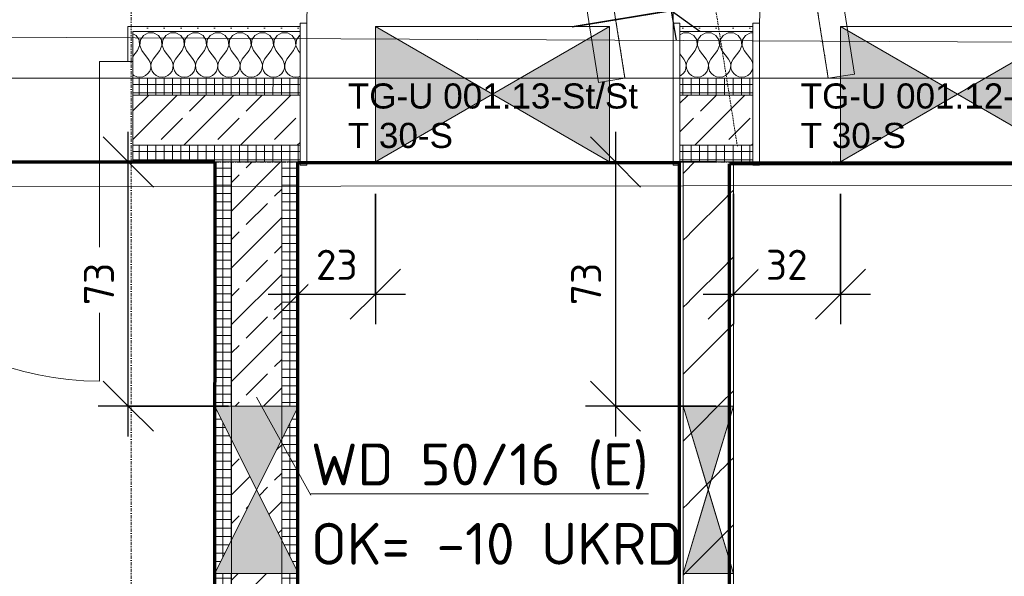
# Model space of a CAD drawing. Header units: millimetres. Extents: x 1523 to 73204, y -91281 to 10268.
# Tile 64 of 120: x 35343 to 38286, y -52344 to -50681. Entities that reach past the tile are written whole.
import ezdxf

# ---------------------------------------------------------------- set-up
doc = ezdxf.new("R2010")
doc.units = ezdxf.units.MM
for name, pattern in [('CAx_nichtHalbton', [20001.0584, 10000, -0.5292, 10000, -0.5292]), ('IMPORT-STRICHPUNKT _7_', [20, 10, -5, 0, -5]), ('IMPORT-VERDECKT _8_', [7.5, 5, -2.5]), ('Rasterlinie', [22.225, 12.7, -3.175, 3.175, -3.175]), ('Verdeckt 2x', [3.572, 2.3813, -1.1907])]:
    doc.linetypes.add(name, pattern=pattern)
for name, color, linetype, lineweight, true_color in [('30 A--Träger _ Dachkonstruktion', 7, 'IMPORT-VERDECKT _8_', 13, 0x656565), ('90 A--Achsraster _1_50_', 7, 'IMPORT-STRICHPUNKT _7_', 13, 0x656565), ('AD', 1, 'Continuous', 13, 0xff0000), ('Neubau_10 A--Wand innen _ Ausbau', 7, 'Continuous', 13, 0x656565), ('Neubau_10 A--Wand innen _tragend_', 7, 'Continuous', 13, 0x656565), ('Neubau_10 VSI--Wärmeschutz _veritkal_', 7, 'Continuous', 13, 0x656565), ('Neubau_20 A--Gründungsbelag', 7, 'Continuous', 13, 0x656565), ('Neubau_30 A--Träger _ Dachkonstruktion', 7, 'IMPORT-VERDECKT _8_', 13, 0x656565), ('Sockelbeschichtung Sprühnebel', 7, 'Continuous', 13, 0x656565), ('Xref_706_5_--_ÜP_-1_000_16_Übersichtsplan UG_IFC 2025_01_13_dwg', 7, 'Continuous', 13, 0x767676), ('XX', 7, 'Continuous', 18, 0x804040)]:
    doc.layers.add(name, color=color, linetype=linetype, lineweight=lineweight, true_color=true_color)
for name, color, linetype, lineweight in [('AD_Detail', 7, 'Continuous', 13), ('Ax-50_BM-Bem', 7, 'Continuous', 9), ('Ax_BM-Bem', 7, 'Continuous', 9), ('GB_HLS-OBJ', 7, 'Continuous', 18), ('M-EQPM-___-IDEN', 7, 'Continuous', 9), ('S-GRID-____-OTLN', 7, 'Continuous', 9)]:
    doc.layers.add(name, color=color, linetype=linetype, lineweight=lineweight)
doc.styles.add('Arial', font='arial.ttf', dxfattribs={"height": 75})
doc.styles.add('ISOCPEUR', font='isocpeur.ttf', dxfattribs={"height": 125})
doc.styles.add('ISOCPEUR_3', font='isocpeur.ttf', dxfattribs={"height": 90})
doc.dimstyles.new('KI_1_8_mm_Isocpeur__cm_m__Aufrundung_auf_5_mm_ELT_Gesamtbemaßung', dxfattribs={"dimscale": 304.8, "dimtxt": 89.638306, "dimasz": 0.492126, "dimexe": 0.295276, "dimexo": 0.0625, "dimgap": 0.049213, "dimtad": 1, "dimdec": 1, "dimlfac": 0.1, "dimrnd": 0.5, "dimdsep": 46, "dimtxsty": 'ISOCPEUR_3', "dimblk1": 'OBLIQUE', "dimblk2": 'OBLIQUE', "dimsah": 1, "dimcen": 0.09, "dimdle": 0.295276, "dimadec": 0, "dimazin": 0, "dimtfac": 1, "dimtdec": 4, "dimtix": 1, "dimtmove": 0, "dimatfit": 3, "dimfxl": 0.984252, "dimfxlon": 1, "dimtvp": 1, "dimtfill": 1, "dimtolj": 1, "dimtzin": 0, "dimlwd": 25, "dimlwe": 25, "dimarcsym": 2})
doc.dimstyles.new('KI_1_8_mm_Isocpeur__cm_m__Aufrundung_auf_5_mm_ELT_Gesamtbemaßung_1', dxfattribs={"dimscale": 304.8, "dimtxt": 89.638306, "dimasz": 0.492126, "dimexe": 0.295276, "dimexo": 0.0625, "dimgap": 0.049213, "dimtad": 1, "dimlfac": 0.001, "dimrnd": 0.005, "dimzin": 0, "dimdsep": 46, "dimtxsty": 'ISOCPEUR_3', "dimblk1": 'OBLIQUE', "dimblk2": 'OBLIQUE', "dimsah": 1, "dimcen": 0.09, "dimdle": 0.295276, "dimadec": 0, "dimazin": 0, "dimtfac": 1, "dimtdec": 4, "dimtix": 1, "dimtmove": 0, "dimatfit": 3, "dimfxl": 0.984252, "dimfxlon": 1, "dimtvp": 1, "dimtfill": 1, "dimtolj": 1, "dimtzin": 0, "dimlwd": 25, "dimlwe": 25, "dimarcsym": 2})
pattern_1 = [(356.336, (0, 0), (1.597632, 24.948899), []), (86.336, (0, 0), (-24.948899, 1.597632), [])]
pattern_2 = [(131.336, (0, 0), (90.10192, 79.25683), []), (131.336, (-45.05, -39.63), (90.10192, 79.25683), [90, -30])]
pattern_3 = [(266.336, (0, 0), (-24.948899, 1.597632), []), (356.336, (0, 0), (1.597632, 24.948899), [])]
pattern_4 = [(86.336, (0, 0), (-86.42598, 5.53439), [0, -50]), (86.336, (-41.615, 27.72), (-86.42598, 5.53439), [0, -50])]

# ---------------------------------------------------------------- blocks, each defined once
blk = doc.blocks.new('SuD_WD_RB Allgemein - SuD_WD_RB Allgemein-40707339-SuD_-1UG gesamt Plot  - Blatt 7')
at = {"layer": 'AD', "lineweight": 18}
blk.add_hatch(color=256, dxfattribs=at).paths.add_polyline_path([(0, -250), (-125, 0), (-250, -250), (-249.3, -250)])
at = {"layer": 'AD_Detail', "lineweight": 18, "true_color": 0xff0000}
blk.add_hatch(color=1, dxfattribs=at).paths.add_polyline_path([(-125, 0), (0, 250), (-250, 250), (-249.3, 248.5)])
at = {"layer": 'AD', "color": 7}
for p, q in [((-250, -250), (0, 250)), ((-250, 250), (0, -250)), ((-250, -250), (-250, 250)), ((-250, 250), (0, 250)), ((0, 250), (0, -250)), ((0, -250), (-250, -250))]:
    blk.add_line(p, q, dxfattribs=at)
at = {"layer": 'AD_Detail'}
for p, q in [((0, 250), (-250, 250)), ((-250, 250), (-125, 0)), ((-125, 0), (0, 250)), ((-125, 0), (-250, -250)), ((0, -250), (-125, 0)), ((-250, -250), (0, -250))]:
    blk.add_line(p, q, dxfattribs=at)
blk = doc.blocks.new('SuD_WD_TB Allgemein - SuD_WD_TB Allgemein-38293192-SuD_-1UG gesamt Plot  - Blatt 7')
at = {"layer": 'AD', "lineweight": 18, "true_color": 0x008040}
blk.add_hatch(color=116, dxfattribs=at).paths.add_polyline_path([(0, -250), (-75, 0), (-150, -250)])
at = {"layer": 'AD_Detail', "lineweight": 18, "true_color": 0x008040}
blk.add_hatch(color=116, dxfattribs=at).paths.add_polyline_path([(-75, 0), (0, 250), (-150, 250)])
at = {"layer": 'AD', "color": 7}
for p, q in [((-150, -250), (0, 250)), ((-150, 250), (0, -250)), ((-150, -250), (-150, 250)), ((-150, 250), (0, 250)), ((0, 250), (0, -250)), ((0, -250), (-150, -250))]:
    blk.add_line(p, q, dxfattribs=at)
at = {"layer": 'AD_Detail'}
for p, q in [((0, 250), (-150, 250)), ((-150, 250), (-75, 0)), ((-75, 0), (0, 250)), ((-75, 0), (-150, -250)), ((0, -250), (-75, 0)), ((-150, -250), (0, -250))]:
    blk.add_line(p, q, dxfattribs=at)
blk = doc.blocks.new('SuD_WD_RB Allgemein - SuD_WD_RB Allgemein-38426143-SuD_-1UG gesamt Plot  - Blatt 7')
at = {"layer": 'AD', "lineweight": 18}
blk.add_hatch(color=256, dxfattribs=at).paths.add_polyline_path([(-405, -350), (0, -350), (-202.5, 0)])
at = {"layer": 'AD_Detail', "lineweight": 18, "true_color": 0xff0000}
blk.add_hatch(color=1, dxfattribs=at).paths.add_polyline_path([(-405, 350), (-202.5, 0), (0, 350)])
at = {"layer": 'AD', "color": 7}
for p, q in [((-405, -350), (0, 350)), ((-405, 350), (0, -350)), ((-405, -350), (-405, 350)), ((-405, 350), (0, 350)), ((0, 350), (0, -350)), ((0, -350), (-405, -350))]:
    blk.add_line(p, q, dxfattribs=at)
at = {"layer": 'AD_Detail'}
for p, q in [((0, 350), (-405, 350)), ((-405, 350), (-202.5, 0)), ((-202.5, 0), (0, 350)), ((-202.5, 0), (-405, -350)), ((0, -350), (-202.5, 0)), ((-405, -350), (0, -350))]:
    blk.add_line(p, q, dxfattribs=at)
blk = doc.blocks.new('Xref_706_5_--_ÜP_-1_000_11_Übersichtsplan UG_IFC 2024_09_30_dwg__X203-41959773-SuD_-1UG gesamt Plot  - Blatt 7')
at = {"layer": 'Neubau_10 A--Wand innen _ Ausbau', "color": 9, "true_color": 0xcbcbcb}
for p, q in [((40978.7, -94404.3), (40967.7, -94390.5)), ((41177.5, -94426.3), (41166.5, -94412.5)), ((41376.3, -94448.4), (41365.2, -94434.6)), ((41575.1, -94470.4), (41564, -94456.6)), ((41773.8, -94492.5), (41762.8, -94478.7)), ((41973.2, -94514.6), (41962.2, -94500.8)), ((42172, -94536.7), (42161, -94522.9))]:
    blk.add_line(p, q, dxfattribs=at)
blk = doc.blocks.new('Xref_706_5_--_ÜP_-1_000_11_Übersichtsplan UG_IFC 2024_09_30_dwg__X204-41959774-SuD_-1UG gesamt Plot  - Blatt 7')
at = {"layer": 'Neubau_10 A--Wand innen _ Ausbau', "color": 9, "true_color": 0xcbcbcb}
for p, q in [((40967.7, -94390.5), (40956.6, -94376.7)), ((41166.5, -94412.5), (41155.4, -94398.7)), ((41365.2, -94434.6), (41354.2, -94420.8)), ((41564, -94456.6), (41553, -94442.8)), ((41762.8, -94478.7), (41751.8, -94464.9)), ((41962.2, -94500.8), (41951.1, -94487)), ((42161, -94522.9), (42149.9, -94509.1))]:
    blk.add_line(p, q, dxfattribs=at)
blk = doc.blocks.new('Xref_706_5_--_ÜP_-1_000_11_Übersichtsplan UG_IFC 2024_09_30_dwg__X205-41959775-SuD_-1UG gesamt Plot  - Blatt 7')
at = {"layer": 'Neubau_10 A--Wand innen _ Ausbau', "color": 9, "true_color": 0xcbcbcb}
for p, q in [((41056, -94274.5), (41045, -94260.7)), ((41254.8, -94296.5), (41243.7, -94282.7)), ((41453.6, -94318.6), (41442.5, -94304.8)), ((41652.3, -94340.7), (41641.3, -94326.9)), ((41851.1, -94362.7), (41840.1, -94348.9)), ((42050.5, -94384.8), (42039.5, -94371))]:
    blk.add_line(p, q, dxfattribs=at)
blk = doc.blocks.new('Xref_706_5_--_ÜP_-1_000_11_Übersichtsplan UG_IFC 2024_09_30_dwg__X206-41959776-SuD_-1UG gesamt Plot  - Blatt 7')
at = {"layer": 'Neubau_10 A--Wand innen _ Ausbau', "color": 9, "true_color": 0xcbcbcb}
for p, q in [((41067.1, -94288.3), (41056, -94274.5)), ((41265.8, -94310.3), (41254.8, -94296.5)), ((41464.6, -94332.4), (41453.6, -94318.6)), ((41663.4, -94354.5), (41652.3, -94340.7)), ((41862.2, -94376.5), (41851.1, -94362.7)), ((42061.6, -94398.6), (42050.5, -94384.8))]:
    blk.add_line(p, q, dxfattribs=at)
blk = doc.blocks.new('Xref_706_5_--_ÜP_-1_000_11_Übersichtsplan UG_IFC 2024_09_30_dwg__X207-41959777-SuD_-1UG gesamt Plot  - Blatt 7')
at = {"layer": 'Neubau_10 A--Wand innen _ Ausbau', "color": 9, "true_color": 0xcbcbcb}
for p, q in [((41155.4, -94398.7), (41067.1, -94288.3)), ((41354.2, -94420.8), (41265.8, -94310.3)), ((41553, -94442.8), (41464.6, -94332.4)), ((40956.6, -94376.7), (40948.6, -94366.6)), ((41751.8, -94464.9), (41663.4, -94354.5)), ((41876.4, -94394.2), (41862.2, -94376.5)), ((41951.1, -94487), (41877, -94394.3)), ((42149.9, -94509.1), (42061.6, -94398.6))]:
    blk.add_line(p, q, dxfattribs=at)
blk = doc.blocks.new('Xref_706_5_--_ÜP_-1_000_11_Übersichtsplan UG_IFC 2024_09_30_dwg__X354-41959926-SuD_-1UG gesamt Plot  - Blatt 7')
at = {"layer": 'Neubau_10 A--Wand innen _tragend_', "color": 9, "true_color": 0xcbcbcb, "flags": 128}
for points in [[(40441.9, -95496.7), (40442.7, -95498.6), (40455.1, -95509.1), (40471, -95512.4), (40486.6, -95507.8), (40495.3, -95502.6)], [(40500.6, -95623.3), (40471.9, -95640.3), (40456.3, -95644.9), (40440.4, -95641.6), (40428, -95631.1), (40421.9, -95616.1), (40423.7, -95599.9), (40432.9, -95586.6), (40447.4, -95579.1), (40463.6, -95579.4), (40477.8, -95587.3), (40502.1, -95610.1), (40509.6, -95615.4), (40518.3, -95618.5), (40527.5, -95619), (40536.4, -95617.1), (40544.5, -95612.7), (40551.2, -95606.3), (40555.8, -95598.4), (40558, -95589.5), (40557.8, -95580.3), (40555, -95571.5), (40550, -95563.8), (40543, -95557.8), (40534.7, -95553.9), (40525.6, -95552.5), (40516.5, -95553.6), (40508, -95557.1), (40479.3, -95574), (40463.7, -95578.6), (40447.8, -95575.3), (40435.3, -95564.9), (40429.3, -95549.8), (40431.1, -95533.7), (40440.3, -95520.3), (40454.7, -95512.9), (40471, -95513.1), (40485.1, -95521), (40509.4, -95543.8), (40517, -95549.1), (40525.6, -95552.2), (40534.8, -95552.8), (40543.8, -95550.8), (40551.9, -95546.5), (40558.5, -95540.1), (40563.1, -95532.1), (40565.4, -95523.2), (40565.1, -95514), (40564, -95510.3)], [(40493.3, -95689.6), (40464.6, -95706.5), (40449, -95711.1), (40433.1, -95707.8), (40420.6, -95697.4), (40414.6, -95682.3), (40416.4, -95666.2), (40425.6, -95652.8), (40440, -95645.4), (40456.3, -95645.6), (40470.4, -95653.5), (40494.7, -95676.4), (40502.2, -95681.7), (40510.9, -95684.7), (40520.1, -95685.3), (40529.1, -95683.3), (40537.2, -95679), (40543.8, -95672.6), (40548.4, -95664.6), (40550.7, -95655.7), (40550.4, -95646.5), (40547.7, -95637.8), (40542.6, -95630.1), (40535.7, -95624.1), (40527.3, -95620.2), (40518.2, -95618.7), (40509.1, -95619.8), (40500.6, -95623.3)], [(40478.6, -95822.1), (40449.9, -95839.1), (40434.3, -95843.7), (40418.4, -95840.4), (40405.9, -95829.9), (40399.9, -95814.9), (40401.7, -95798.7), (40410.9, -95785.3), (40425.3, -95777.9), (40441.6, -95778.2), (40455.7, -95786.1), (40480, -95808.9), (40487.5, -95814.2), (40496.2, -95817.2), (40505.4, -95817.8), (40514.4, -95815.9), (40522.5, -95811.5), (40529.1, -95805.1), (40533.7, -95797.2), (40536, -95788.3), (40535.7, -95779.1), (40533, -95770.3), (40527.9, -95762.6), (40521, -95756.6), (40512.6, -95752.7), (40503.5, -95751.3), (40494.4, -95752.3), (40485.9, -95755.9), (40457.2, -95772.8), (40441.6, -95777.4), (40425.7, -95774.1), (40413.3, -95763.7), (40407.2, -95748.6), (40409, -95732.5), (40418.2, -95719.1), (40432.7, -95711.6), (40448.9, -95711.9), (40463.1, -95719.8), (40487.4, -95742.6), (40494.9, -95747.9), (40503.6, -95751), (40512.8, -95751.6), (40521.7, -95749.6), (40529.8, -95745.3), (40536.5, -95738.9), (40541.1, -95730.9), (40543.3, -95722), (40543.1, -95712.8), (40540.3, -95704), (40535.3, -95696.3), (40528.3, -95690.3), (40520, -95686.4), (40510.9, -95685), (40501.8, -95686.1), (40493.3, -95689.6)], [(40504.2, -96006.7), (40507, -96003.9), (40511.7, -95995.9), (40513.9, -95987), (40513.7, -95977.8), (40510.9, -95969.1), (40505.9, -95961.4), (40498.9, -95955.4), (40490.6, -95951.5), (40481.5, -95950), (40472.4, -95951.1), (40463.9, -95954.6), (40435.2, -95971.6), (40419.6, -95976.2), (40403.7, -95972.9), (40391.2, -95962.4), (40385.2, -95947.4), (40387, -95931.2), (40396.2, -95917.9), (40410.6, -95910.4), (40426.8, -95910.7), (40441, -95918.6), (40465.3, -95941.4), (40472.8, -95946.7), (40481.5, -95949.8), (40490.7, -95950.3), (40499.7, -95948.4), (40507.8, -95944), (40514.4, -95937.6), (40519, -95929.7), (40521.3, -95920.8), (40521, -95911.6), (40518.3, -95902.8), (40513.2, -95895.1), (40506.3, -95889.1), (40497.9, -95885.2), (40488.8, -95883.8), (40479.7, -95884.9), (40471.2, -95888.4), (40442.5, -95905.3), (40426.9, -95909.9), (40411, -95906.6), (40398.6, -95896.2), (40392.5, -95881.1), (40394.3, -95865), (40403.5, -95851.6), (40418, -95844.2), (40434.2, -95844.4), (40448.4, -95852.3), (40472.7, -95875.1), (40480.2, -95880.4), (40488.9, -95883.5), (40498, -95884.1), (40507, -95882.1), (40515.1, -95877.8), (40521.8, -95871.4), (40526.4, -95863.4), (40528.6, -95854.5), (40528.4, -95845.3), (40525.6, -95836.5), (40520.6, -95828.9), (40513.6, -95822.8), (40505.3, -95819), (40496.2, -95817.5), (40487.1, -95818.6), (40478.6, -95822.1)], [(40382.6, -95993.2), (40388.8, -95984.1), (40403.3, -95976.7), (40419.5, -95976.9), (40433.7, -95984.8), (40450.6, -96000.8)]]:
    blk.add_lwpolyline(points, dxfattribs=at)
blk = doc.blocks.new('Xref_706_5_--_ÜP_-1_000_11_Übersichtsplan UG_IFC 2024_09_30_dwg__X355-41959927-SuD_-1UG gesamt Plot  - Blatt 7')
at = {"layer": 'Neubau_10 A--Wand innen _tragend_', "color": 9, "true_color": 0xcbcbcb, "flags": 128}
for points in [[(40566.2, -94368.5), (40561.6, -94357.1), (40563.4, -94341), (40572.6, -94327.6), (40587.1, -94320.2), (40603.3, -94320.4), (40617.5, -94328.3), (40641.8, -94351.2), (40649.3, -94356.5), (40658, -94359.5), (40667.2, -94360.1), (40676.1, -94358.1), (40684.2, -94353.8), (40690.9, -94347.4), (40695.5, -94339.4), (40697.7, -94330.5), (40697.5, -94321.3), (40694.7, -94312.6), (40689.7, -94304.9), (40682.7, -94298.9), (40674.4, -94295), (40665.3, -94293.5), (40656.2, -94294.6), (40647.7, -94298.1), (40619, -94315.1), (40603.4, -94319.7), (40587.5, -94316.4), (40575, -94305.9), (40569, -94290.9), (40570.8, -94274.7), (40580, -94261.4), (40594.4, -94253.9), (40610.7, -94254.2), (40624.8, -94262.1), (40649.1, -94284.9), (40656.7, -94290.2), (40665.3, -94293.3), (40674.5, -94293.8), (40683.5, -94291.9), (40691.6, -94287.5), (40698.2, -94281.1), (40702.8, -94273.2), (40705.1, -94264.3), (40704.8, -94255.1), (40702.1, -94246.3), (40697, -94238.6), (40690.1, -94232.6), (40681.7, -94228.7), (40672.6, -94227.3), (40663.5, -94228.4), (40655, -94231.9), (40626.3, -94248.8), (40610.7, -94253.4), (40594.8, -94250.1), (40582.4, -94239.7), (40576.4, -94224.6), (40578.1, -94208.5), (40587.3, -94195.1), (40601.8, -94187.7), (40618, -94187.9), (40632.2, -94195.8), (40656.5, -94218.6), (40664, -94223.9), (40672.7, -94227), (40681.9, -94227.6), (40690.8, -94225.6), (40699, -94221.3), (40705.6, -94214.9), (40710.2, -94206.9), (40712.4, -94198), (40712.2, -94188.8), (40709.4, -94180), (40704.4, -94172.4), (40697.4, -94166.3), (40689.1, -94162.5), (40684.6, -94161.8)], [(40679, -94161.1), (40670.9, -94162.1), (40662.4, -94165.6), (40633.7, -94182.6), (40618.1, -94187.2), (40602.2, -94183.9), (40589.7, -94173.4), (40583.7, -94158.4), (40584.6, -94150.6)], [(40688.4, -94382.1), (40687.4, -94378.8), (40682.3, -94371.1), (40675.4, -94365.1), (40667, -94361.2), (40657.9, -94359.8), (40648.8, -94360.9), (40640.3, -94364.4), (40622.7, -94374.8)]]:
    blk.add_lwpolyline(points, dxfattribs=at)
blk = doc.blocks.new('Xref_706_5_--_ÜP_-1_000_11_Übersichtsplan UG_IFC 2024_09_30_dwg_Tür Ol 1-Fl 27_14-41959929-SuD_-1UG gesamt Plot  - Blatt 7')
at = {"layer": 'Neubau_10 A--Wand innen _tragend_', "color": 9, "true_color": 0xcbcbcb}
blk.add_line((547.5, 10), (547.5, 1105), dxfattribs=at)
at = {"layer": 'Neubau_10 A--Wand innen _tragend_', "color": 9, "true_color": 0xcbcbcb, "flags": 128}
for points in [[(-567.5, -415), (-547.5, -415), (-547.5, 10), (-567.5, 10)], [(-567.5, -405), (-567.5, -355), (-567.5, -205), (-567.5, -155), (-567.5, -15), (-567.5, 0), (-567.5, -15), (-567.5, -155), (-567.5, -205), (-567.5, -355)], [(567.5, -415), (547.5, -415), (547.5, 10), (567.5, 10)], [(567.5, -405), (567.5, -355), (567.5, -205), (567.5, -155), (567.5, -15), (567.5, 0), (567.5, -15), (567.5, -155), (567.5, -205), (567.5, -355)]]:
    blk.add_lwpolyline(points, close=True, dxfattribs=at)
at = {"layer": 'Neubau_10 A--Wand innen _tragend_', "color": 9, "true_color": 0xcbcbcb}
blk.add_arc((547.5, 10), 1095, 90, 180, dxfattribs=at)
blk = doc.blocks.new('Xref_706_5_--_ÜP_-1_000_11_Übersichtsplan UG_IFC 2024_09_30_dwg_Tür Ol 2-Fl 27_7-41959930-SuD_-1UG gesamt Plot  - Blatt 7')
at = {"layer": 'Neubau_10 A--Wand innen _tragend_', "color": 9, "true_color": 0xcbcbcb}
for p, q in [((-905, 0), (-905, 905)), ((905, 0), (905, 905))]:
    blk.add_line(p, q, dxfattribs=at)
at = {"layer": 'Neubau_10 A--Wand innen _tragend_', "color": 9, "true_color": 0xcbcbcb, "flags": 128}
for points in [[(-1005, 250), (-1005, 200), (-1005, 50), (-1005, 0)], [(1005, 250), (1005, 200), (1005, 50), (1005, 0)], [(-1005, -155), (-990, -155), (-990, -50)], [(1005, -155), (990, -155), (990, -50)]]:
    blk.add_lwpolyline(points, dxfattribs=at)
for points in [[(-1005, -50), (-905, -50), (-905, 0), (-1005, 0), (-1005, -50), (-1005, 0)], [(1005, -50), (905, -50), (905, 0), (1005, 0), (1005, -50), (1005, 0)]]:
    blk.add_lwpolyline(points, close=True, dxfattribs=at)
at = {"layer": 'Neubau_10 A--Wand innen _tragend_', "color": 9, "true_color": 0xcbcbcb}
for centre, start, end in [((-905, 0), 360, 90), ((905, 0), 90, 180)]:
    blk.add_arc(centre, 905, start, end, dxfattribs=at)
blk = doc.blocks.new('Xref_706_5_--_ÜP_-1_000_11_Übersichtsplan UG_IFC 2024_09_30_dwg_Standard-Rastermarker_6-41960559-SuD_-1UG gesamt Plot  - Blatt 7')
at = {"layer": '90 A--Achsraster _1_50_', "color": 9, "true_color": 0xcbcbcb, "flags": 128}
blk.add_lwpolyline([(0, 0), (750, 0), (31250, 0), (32000, 0)], dxfattribs=at)
blk = doc.blocks.new('Xref_706_5_--_ÜP_-1_000_11_Übersichtsplan UG_IFC 2024_09_30_dwg_Standard-Rastermarker_2-41960555-SuD_-1UG gesamt Plot  - Blatt 7')
at = {"layer": '90 A--Achsraster _1_50_', "color": 9, "true_color": 0xcbcbcb}
blk.add_line((0, 0), (40099.1, 0), dxfattribs=at)
blk = doc.blocks.new('Xref_706_5_--_ÜP_-1_000_16_Übersichtsplan UG_IFC 2025_01_13_dwg-35469238-SuD_-1UG gesamt Plot  - Blatt 7')
at = {"layer": 'Neubau_10 A--Wand innen _ Ausbau', "true_color": 0xededed}
for points in [[(46532, -92321), (46532, -92321), (46522.4, -92470.7)], [(46277.7, -92379.9), (46277.7, -92379.9), (46277.7, -92379.9)]]:
    blk.add_hatch(color=7, dxfattribs=at).paths.add_polyline_path(points)
at = {"layer": 'Neubau_10 A--Wand innen _tragend_', "true_color": 0xcbcbcb}
h = blk.add_hatch(dxfattribs=at)
h.set_pattern_fill('FP_9', color=9, style=0, pattern_type=2)
h.set_pattern_definition(pattern_4)
h.paths.add_polyline_path([(44919, -92159.1), (44904.1, -92158.1), (44890.1, -92376.2), (44905.1, -92377.2), (44915.3, -92217.5)])
h = blk.add_hatch(dxfattribs=at)
h.set_pattern_fill('FP_11', color=9, style=0, pattern_type=2)
h.set_pattern_definition(pattern_3)
h.paths.add_polyline_path([(45108.7, -92171.2), (45058.8, -92168), (45044.8, -92386.1), (45094.7, -92389.3), (45104.9, -92229.7)])
h = blk.add_hatch(dxfattribs=at)
h.set_pattern_fill('FP_4', color=9, style=0, pattern_type=2)
h.set_pattern_definition(pattern_2)
h.paths.add_polyline_path([(45245, -92388.9), (45258.3, -92180.8), (45108.7, -92171.2), (45094.7, -92389.3), (45244.4, -92398.9)])
h = blk.add_hatch(dxfattribs=at)
h.set_pattern_fill('FP_11', color=9, style=0, pattern_type=2)
h.set_pattern_definition(pattern_3)
h.paths.add_polyline_path([(45304.5, -92242.4), (45308.2, -92184), (45258.3, -92180.8), (45244.4, -92398.9), (45294.3, -92402.1), (45294.9, -92392.1)])
h = blk.add_hatch(dxfattribs=at)
h.set_pattern_fill('FP_9', color=9, style=0, pattern_type=2)
h.set_pattern_definition(pattern_4)
h.paths.add_polyline_path([(44832.2, -93514.9), (44832.5, -93509.9), (44817.6, -93508.9), (44785.6, -94007.9), (44800.6, -94008.9), (44829, -93564.8)])
h = blk.add_hatch(dxfattribs=at)
h.set_pattern_fill('FP_11', color=9, style=0, pattern_type=2)
h.set_pattern_definition(pattern_3)
h.paths.add_polyline_path([(45021.8, -93527), (45022.2, -93522), (44972.3, -93518.8), (44940.3, -94017.8), (44990.2, -94021), (45018.6, -93576.9)])
h = blk.add_hatch(dxfattribs=at)
h.set_pattern_fill('FP_4', color=9, style=0, pattern_type=2)
h.set_pattern_definition(pattern_2)
h.paths.add_polyline_path([(45158.8, -93736.2), (45171.9, -93531.6), (45022.2, -93522), (44990.2, -94021), (45139.9, -94030.6), (45155.6, -93786.1)])
h = blk.add_hatch(dxfattribs=at)
h.set_pattern_fill('FP_11', color=9, style=0, pattern_type=2)
h.set_pattern_definition(pattern_3)
h.paths.add_polyline_path([(45189.8, -94033.8), (45221.8, -93534.8), (45171.9, -93531.6), (45139.9, -94030.6)])
h = blk.add_hatch(dxfattribs=at)
h.set_pattern_fill('FP_7', color=9, style=0, pattern_type=2)
h.set_pattern_definition(pattern_1)
h.paths.add_polyline_path([(46448.9, -93618.4), (45949.9, -93586.4), (46046.5, -93642.7), (46345.9, -93661.9)])
h.paths.add_polyline_path([(49359.8, -93854.9), (49362.9, -93805), (46448.9, -93618.4), (46445.7, -93668.3), (49309.9, -93851.7)])
h.paths.add_polyline_path([(45946.7, -93636.3), (45949.9, -93586.4), (45221.4, -93539.8), (45218.2, -93589.7)])
h = blk.add_hatch(dxfattribs=at)
h.set_pattern_fill('FP_4', color=9, style=0, pattern_type=2)
h.set_pattern_definition(pattern_2)
h.paths.add_polyline_path([(49359.8, -93854.9), (46445.7, -93668.3), (46436.1, -93818), (49350.2, -94004.6)])
h.paths.add_polyline_path([(46191.4, -93727.2), (46037, -93792.4), (46336.3, -93811.6), (46191.4, -93727.2)])
h.paths.add_polyline_path([(46345.9, -93661.9), (46046.5, -93642.7), (46191.4, -93727.2)])
h.paths.add_polyline_path([(45937.2, -93786), (45946.7, -93636.3), (45218.2, -93589.7), (45208.7, -93739.4)])
h = blk.add_hatch(dxfattribs=at)
h.set_pattern_fill('FP_7', color=9, style=0, pattern_type=2)
h.set_pattern_definition(pattern_1)
h.paths.add_polyline_path([(46432.9, -93867.9), (46336.3, -93811.6), (46037, -93792.4), (45934, -93835.9), (46183.5, -93851.9)])
h.paths.add_polyline_path([(49347, -94054.5), (49350.2, -94004.6), (46436.1, -93818), (46432.9, -93867.9), (49297.1, -94051.3)])
h.paths.add_polyline_path([(45934, -93835.9), (45937.2, -93786), (45208.7, -93739.4), (45205.5, -93789.3)])
at = {"layer": '30 A--Träger _ Dachkonstruktion', "color": 9, "true_color": 0xcbcbcb}
blk.add_line((45073.1, -91943.5), (45396.6, -86891.5), dxfattribs=at)
at = {"layer": '30 A--Träger _ Dachkonstruktion', "color": 9, "true_color": 0xcbcbcb, "flags": 128}
for points in [[(45435.4, -86285.3), (45770.7, -81049.4), (61358.8, -82047.5), (61342.8, -82297), (46004.2, -81314.8), (45045.7, -96284.2), (57550.1, -97084.8)], [(45034.3, -92549.8), (44780.2, -96517.7), (57534.1, -97334.3), (57677.9, -95088.9)]]:
    blk.add_lwpolyline(points, dxfattribs=at)
at = {"layer": 'Neubau_10 A--Wand innen _ Ausbau', "color": 9, "true_color": 0xcbcbcb}
blk.add_line((45294.9, -92392.1), (46023.4, -92438.8), dxfattribs=at)
at = {"layer": 'Neubau_10 A--Wand innen _ Ausbau', "color": 9, "true_color": 0xcbcbcb, "flags": 128}
for points in [[(47939.5, -92561.5), (46522.4, -92470.7), (46523.2, -92458.3), (46524, -92445.8), (46530.4, -92346), (46531.2, -92333.5), (46532, -92321), (46033, -92289.1), (45304.5, -92242.4)], [(46033, -92289.1), (46032.2, -92301.6), (46031.4, -92314), (46025, -92413.8), (46024.2, -92426.3), (46023.4, -92438.8), (46522.4, -92470.7)], [(48139.1, -92574.3), (48139.9, -92561.8), (48140.7, -92549.3), (48147.1, -92449.5), (48147.9, -92437), (48148.7, -92424.6), (47949.1, -92411.8), (46532, -92321)]]:
    blk.add_lwpolyline(points, dxfattribs=at)
at = {"layer": 'Neubau_10 A--Wand innen _tragend_', "color": 9, "true_color": 0xcbcbcb}
for p, q in [((44920.8, -91897.2), (45324.9, -91923.1)), ((44919, -92159.1), (44905.1, -92377.2)), ((45058.8, -92168), (45044.8, -92386.1)), ((45108.7, -92171.2), (45094.7, -92389.3)), ((45258.3, -92180.8), (45244.4, -92398.9)), ((45280.9, -92611.7), (44876.7, -92585.8)), ((44832, -93284.4), (45236.1, -93310.3)), ((44972.3, -93518.8), (44940.3, -94017.8)), ((45022.2, -93522), (44990.2, -94021)), ((45171.9, -93531.6), (45139.9, -94030.6))]:
    blk.add_line(p, q, dxfattribs=at)
at = {"layer": 'Neubau_10 A--Wand innen _tragend_', "color": 9, "true_color": 0xcbcbcb, "flags": 128}
for points in [[(52096.7, -82957.5), (56183.3, -83219.2), (56333, -83228.7), (55617.3, -94405.9), (45208.7, -93739.4), (45218.2, -93589.7), (55477.2, -94246.6), (56176.9, -83319), (52090.3, -83057.3)], [(45294.9, -92392.1), (45294.3, -92402.1), (44890.1, -92376.2), (44904.1, -92158.1), (45308.2, -92184), (45304.5, -92242.4)], [(44890.4, -94014.6), (44889.5, -94029.6), (44784.7, -94022.9), (44785.6, -94007.9), (44817.6, -93508.9), (45221.8, -93534.8), (45221.4, -93539.8), (45949.9, -93586.4), (45946.7, -93636.3), (45937.2, -93786), (45934, -93835.9), (46432.9, -93867.9), (47848.5, -93958.5)], [(44832.5, -93509.9), (44800.6, -94008.9), (45189.8, -94033.8), (45205.5, -93789.3), (45934, -93835.9)], [(46432.9, -93867.9), (46436.1, -93818), (46445.7, -93668.3), (46448.9, -93618.4), (45949.9, -93586.4)], [(48048.1, -93971.3), (48051.3, -93921.4), (48060.9, -93771.7), (48064.1, -93721.8), (47864.5, -93709), (46448.9, -93618.4)]]:
    blk.add_lwpolyline(points, dxfattribs=at)
at = {"layer": 'Neubau_10 VSI--Wärmeschutz _veritkal_', "color": 9, "true_color": 0xcbcbcb, "flags": 128}
for points in [[(45065.7, -91863.9), (44057.6, -91958), (44065.1, -92037.7), (45073.1, -91943.5)], [(44033.7, -92723.6), (45041.8, -92629.4), (45034.3, -92549.8), (44026.2, -92643.9)]]:
    blk.add_lwpolyline(points, close=True, dxfattribs=at)
at = {"layer": 'Neubau_20 A--Gründungsbelag', "color": 9, "true_color": 0xcbcbcb, "flags": 128}
for points in [[(40866.5, -101159.7), (44464.2, -101453.2), (45770.7, -81049.4), (50986.4, -81383.3), (50934.6, -80829.4), (51183.5, -80806.2), (50996.6, -78804.9), (50747.7, -78828.1), (49235.8, -62641.7), (49484.7, -62618.5), (49297.8, -60617.2), (49048.9, -60640.4), (48955.9, -59644.8), (49204.8, -59621.5), (49172, -59270.7)], [(76508.6, -83318.2), (61339.7, -82346.9), (61342.9, -82297), (50145.7, -81580), (50069, -82777.6), (56386.1, -83182), (55903.7, -90716.6), (58702.9, -90895.9), (58687, -91145.3), (57933.5, -91097.1), (57909.2, -91476.3), (57759.5, -91466.7), (57680.3, -92704.2), (57830, -92713.8), (57702.5, -94704.7), (57453, -94688.7), (57540.2, -93326.5), (55743.9, -93211.5), (55664, -94459), (45205.5, -93789.3), (45189.8, -94033.8), (44940.3, -94017.8), (44811.9, -96023.7)]]:
    blk.add_lwpolyline(points, dxfattribs=at)
for points in [[(45384.4, -90995), (45380.8, -91051.3), (45131.3, -91035.3), (45058.8, -92168), (45308.2, -92184), (45304.5, -92242.4), (49196.5, -92491.7), (49276.4, -91244.2)], [(45294.9, -92392.1), (45294.3, -92402.1), (45044.8, -92386.1), (44972.3, -93518.8), (45221.8, -93534.8), (45221.4, -93539.8), (49113.5, -93789), (49186.9, -92641.3)]]:
    blk.add_lwpolyline(points, close=True, dxfattribs=at)
at = {"layer": 'Neubau_30 A--Träger _ Dachkonstruktion', "color": 9, "true_color": 0xcbcbcb}
for p, q in [((41415.5, -92586.5), (45258.4, -92227.5)), ((41684.7, -92862.6), (45034.3, -92549.8))]:
    blk.add_line(p, q, dxfattribs=at)
at = {"layer": 'Neubau_30 A--Träger _ Dachkonstruktion', "color": 9, "true_color": 0xcbcbcb, "flags": 128}
blk.add_lwpolyline([(45073.1, -91943.5), (41628.9, -92265.2), (41434.9, -92283.4)], dxfattribs=at)
at = {"layer": 'Sockelbeschichtung Sprühnebel', "color": 9, "true_color": 0xcbcbcb, "flags": 128}
blk.add_lwpolyline([(48858.9, -59250.7), (49704.3, -68302.4), (49558.7, -68315.5), (50764.2, -81309), (45714.7, -80985.6), (44313.5, -101380.7), (44793.2, -101480), (46060.3, -81378.5), (50740.5, -81678.2), (51335.7, -81716.3), (61398.8, -82360.7), (61422.5, -81991.4), (51293.6, -81342.9)], dxfattribs=at)
for name, p, rotation in [('Xref_706_5_--_ÜP_-1_000_11_Übersichtsplan UG_IFC 2024_09_30_dwg_Standard-Rastermarker_6-41960559-SuD_-1UG gesamt Plot  - Blatt 7', (44142.1, -110395.3), 86.33628353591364), ('Xref_706_5_--_ÜP_-1_000_11_Übersichtsplan UG_IFC 2024_09_30_dwg_Tür Ol 1-Fl 27_14-41959929-SuD_-1UG gesamt Plot  - Blatt 7', (44940.3, -91591.8), 86.33628353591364), ('Xref_706_5_--_ÜP_-1_000_11_Übersichtsplan UG_IFC 2024_09_30_dwg__X205-41959775-SuD_-1UG gesamt Plot  - Blatt 7', (0, 0), 2.668141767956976), ('Xref_706_5_--_ÜP_-1_000_11_Übersichtsplan UG_IFC 2024_09_30_dwg__X206-41959776-SuD_-1UG gesamt Plot  - Blatt 7', (0, 0), 2.668141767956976), ('Xref_706_5_--_ÜP_-1_000_11_Übersichtsplan UG_IFC 2024_09_30_dwg__X207-41959777-SuD_-1UG gesamt Plot  - Blatt 7', (0, 0), 2.668141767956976), ('Xref_706_5_--_ÜP_-1_000_11_Übersichtsplan UG_IFC 2024_09_30_dwg__X355-41959927-SuD_-1UG gesamt Plot  - Blatt 7', (0, 0), 2.668141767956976), ('Xref_706_5_--_ÜP_-1_000_11_Übersichtsplan UG_IFC 2024_09_30_dwg__X204-41959774-SuD_-1UG gesamt Plot  - Blatt 7', (0, 0), 2.668141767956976), ('Xref_706_5_--_ÜP_-1_000_11_Übersichtsplan UG_IFC 2024_09_30_dwg__X203-41959773-SuD_-1UG gesamt Plot  - Blatt 7', (0, 0), 2.668141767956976), ('Xref_706_5_--_ÜP_-1_000_11_Übersichtsplan UG_IFC 2024_09_30_dwg_Tür Ol 1-Fl 27_14-41959929-SuD_-1UG gesamt Plot  - Blatt 7', (44853.8, -92942.6), 86.33628353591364), ('Xref_706_5_--_ÜP_-1_000_11_Übersichtsplan UG_IFC 2024_09_30_dwg__X354-41959926-SuD_-1UG gesamt Plot  - Blatt 7', (0, 0), 2.668141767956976), ('Xref_706_5_--_ÜP_-1_000_11_Übersichtsplan UG_IFC 2024_09_30_dwg_Standard-Rastermarker_2-41960555-SuD_-1UG gesamt Plot  - Blatt 7', (81355.5, -96354.5), 176.3362835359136), ('Xref_706_5_--_ÜP_-1_000_11_Übersichtsplan UG_IFC 2024_09_30_dwg_Tür Ol 2-Fl 27_7-41959930-SuD_-1UG gesamt Plot  - Blatt 7', (44876.1, -95020.7), 266.3362835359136)]:
    blk.add_blockref(name, p, dxfattribs=dict(rotation=rotation))
at = {"layer": 'Neubau_10 A--Wand innen _tragend_', "char_height": 75, "attachment_point": 1, "rotation": 86.3363, "line_spacing_factor": 0.941778, "style": 'Arial'}
for s, insert, width in [('TG-U 001.12-St/St', (45083.2, -92026.7), 1036.66), ('T 30-S', (45200.8, -92034.2), 375.548), ('TG-U 001.13-St/St', (44996.7, -93377.5), 1036.66), ('T 30-S', (45114.3, -93385.1), 375.548)]:
    blk.add_mtext(s, dxfattribs=dict(at, insert=insert, width=width))
blk = doc.blocks.new('DIMBLOCK31-SuD_-1UG gesamt Plot  - Blatt 7')
at = {"layer": 'Ax-50_BM-Bem', "lineweight": 25}
for p, q in [((35667.2, -51926.2), (35667.2, -51016.2)), ((35667.2, -51106.2), (35592.2, -51031.2)), ((35367.2, -51106.2), (35757.2, -51106.2)), ((35667.2, -51106.2), (35367.2, -51106.2)), ((35667.2, -51106.2), (35742.2, -51181.2)), ((35667.2, -51836.2), (35592.2, -51761.2)), ((35967.2, -51836.2), (35577.2, -51836.2)), ((35667.2, -51836.2), (35742.2, -51911.2)), ((35667.2, -51836.2), (35967.2, -51836.2))]:
    blk.add_line(p, q, dxfattribs=at)
at = {"layer": 'Ax-50_BM-Bem', "color": 0, "lineweight": 25, "insert": (35534.7, -51534), "char_height": 90, "width": 150.589, "attachment_point": 1, "rotation": 90, "line_spacing_factor": 1.149209, "style": 'ISOCPEUR_3', "bg_fill": 3, "box_fill_scale": 1.25, "bg_fill_color": 256, "bg_fill_true_color": 13158600, "bg_fill_transparency": 0}
blk.add_mtext('73', dxfattribs=at)
blk = doc.blocks.new('_Oblique')
at = {"color": 0, "linetype": 'ByBlock', "lineweight": -2}
blk.add_line((-0.5, -0.5), (0.5, 0.5), dxfattribs=at)
blk = doc.blocks.new('DIMBLOCK32-SuD_-1UG gesamt Plot  - Blatt 7')
at = {"layer": 'Ax-50_BM-Bem', "lineweight": 25}
for p, q in [((37123.4, -51016.2), (37123.4, -51926.2)), ((37123.4, -51106.2), (37048.4, -51031.2)), ((37423.4, -51106.2), (37033.4, -51106.2)), ((37123.4, -51106.2), (37198.4, -51181.2)), ((37123.4, -51106.2), (37423.4, -51106.2)), ((37123.4, -51836.2), (37048.4, -51761.2)), ((37423.4, -51836.2), (37033.4, -51836.2)), ((37123.4, -51836.2), (37198.4, -51911.2)), ((37123.4, -51836.2), (37423.4, -51836.2))]:
    blk.add_line(p, q, dxfattribs=at)
at = {"layer": 'Ax-50_BM-Bem', "color": 0, "lineweight": 25, "insert": (36990.8, -51534), "char_height": 90, "width": 150.589, "attachment_point": 1, "rotation": 90, "line_spacing_factor": 1.149209, "style": 'ISOCPEUR_3', "bg_fill": 3, "box_fill_scale": 1.25, "bg_fill_color": 256, "bg_fill_true_color": 13158600, "bg_fill_transparency": 0}
blk.add_mtext('73', dxfattribs=at)
blk = doc.blocks.new('DIMBLOCK35-SuD_-1UG gesamt Plot  - Blatt 7')
at = {"layer": 'Ax-50_BM-Bem', "lineweight": 25}
for p, q in [((36175.8, -51201.2), (36175.8, -51591.2)), ((36175.8, -51501.2), (36175.8, -51201.2)), ((36405.8, -51201.2), (36405.8, -51591.2)), ((36405.8, -51501.2), (36405.8, -51201.2)), ((36175.8, -51501.2), (36250.8, -51426.2)), ((36405.8, -51501.2), (36480.8, -51426.2)), ((36085.8, -51501.2), (36495.8, -51501.2)), ((36175.8, -51501.2), (36100.8, -51576.2)), ((36405.8, -51501.2), (36330.8, -51576.2))]:
    blk.add_line(p, q, dxfattribs=at)
at = {"layer": 'Ax-50_BM-Bem', "color": 0, "lineweight": 25, "insert": (36228, -51368.6), "char_height": 90, "width": 150.589, "attachment_point": 1, "line_spacing_factor": 1.149209, "style": 'ISOCPEUR_3', "bg_fill": 3, "box_fill_scale": 1.25, "bg_fill_color": 256, "bg_fill_true_color": 13158600, "bg_fill_transparency": 0}
blk.add_mtext('23', dxfattribs=at)
blk = doc.blocks.new('DIMBLOCK36-SuD_-1UG gesamt Plot  - Blatt 7')
at = {"layer": 'Ax-50_BM-Bem', "lineweight": 25}
for p, q in [((37475.8, -51201.2), (37475.8, -51591.2)), ((37475.8, -51501.2), (37475.8, -51201.2)), ((37795.8, -51201.2), (37795.8, -51591.2)), ((37795.8, -51501.2), (37795.8, -51201.2)), ((37475.8, -51501.2), (37550.8, -51426.2)), ((37795.8, -51501.2), (37870.8, -51426.2)), ((37385.8, -51501.2), (37885.8, -51501.2)), ((37475.8, -51501.2), (37400.8, -51576.2)), ((37795.8, -51501.2), (37720.8, -51576.2))]:
    blk.add_line(p, q, dxfattribs=at)
at = {"layer": 'Ax-50_BM-Bem', "color": 0, "lineweight": 25, "insert": (37573, -51368.6), "char_height": 90, "width": 150.589, "attachment_point": 1, "line_spacing_factor": 1.149209, "style": 'ISOCPEUR_3', "bg_fill": 3, "box_fill_scale": 1.25, "bg_fill_color": 256, "bg_fill_true_color": 13158600, "bg_fill_transparency": 0}
blk.add_mtext('32', dxfattribs=at)
blk = doc.blocks.new('DIMBLOCK40-SuD_-1UG gesamt Plot  - Blatt 7')
at = {"layer": 'Ax-50_BM-Bem', "lineweight": 25}
for p, q in [((36758.8, -47422.1), (37304.4, -50742.7)), ((37069.4, -47462.3), (36684.6, -47525.5)), ((36773.4, -47510.9), (36687.2, -47449.1)), ((36773.4, -47510.9), (37069.4, -47462.3)), ((36773.4, -47510.9), (36859.5, -47572.8)), ((37289.8, -50653.9), (37203.7, -50592)), ((36993.8, -50702.5), (37378.7, -50639.3)), ((37289.8, -50653.9), (36993.8, -50702.5)), ((37289.8, -50653.9), (37376, -50715.7))]:
    blk.add_line(p, q, dxfattribs=at)
at = {"layer": 'Ax-50_BM-Bem', "color": 0, "lineweight": 25, "insert": (37142.7, -48940.6), "char_height": 90, "width": 292.574, "attachment_point": 1, "rotation": 279.3319, "line_spacing_factor": 1.149209, "style": 'ISOCPEUR_3', "bg_fill": 3, "box_fill_scale": 1.25, "bg_fill_color": 256, "bg_fill_true_color": 13158600, "bg_fill_transparency": 0}
blk.add_mtext('3,18\\A2\\H0.5x;\\S5^  ;\\H2x;', dxfattribs=at)

msp = doc.modelspace()

# ---------------------------------------------------------------- linework, layer by layer
at = {"layer": 'M-EQPM-___-IDEN'}
msp.add_line((36050.784, -51808.833), (36213.232, -52101.973), dxfattribs=at)
at = {"layer": 'S-GRID-____-OTLN', "linetype": 'Rasterlinie', "lineweight": 25}
msp.add_line((17345.902, -51106.236), (53036.508, -51106.236), dxfattribs=at)
at = {"layer": 'XX', "color": 7, "linetype": 'CAx_nichtHalbton', "lineweight": 70, "true_color": 0xffffff}
for p, q in [((33425.784, -51106.236), (35925.784, -51106.236)), ((35925.784, -51106.236), (35921.048, -61606.235)), ((36173.879, -55007.482), (36173.879, -51107.482)), ((36173.879, -51107.482), (37313.879, -51107.482)), ((37313.879, -51106.236), (37313.879, -55006.925)), ((37463.883, -51111.587), (38723.883, -51110.972)), ((37465.785, -55006.851), (37463.883, -51111.587))]:
    msp.add_line(p, q, dxfattribs=at)
at = {"layer": 'XX', "color": 9, "linetype": 'Verdeckt 2x', "true_color": 0xc0c0c0}
for p, q in [((33425.784, -51106.236), (35925.784, -51106.236)), ((35925.784, -51106.236), (35925.784, -61586.236)), ((36175.784, -51106.236), (36175.784, -55006.236)), ((37325.786, -51106.236), (36175.784, -51106.236)), ((37325.786, -55006.236), (37325.786, -51106.236)), ((37475.786, -51106.236), (37475.786, -55006.236)), ((38725.786, -51106.236), (37475.786, -51106.236))]:
    msp.add_line(p, q, dxfattribs=at)

# ---------------------------------------------------------------- block references
at = {"layer": 'GB_HLS-OBJ', "rotation": 90.0000000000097}
for p in [(36755.784, -50701.236), (38145.786, -50701.236)]:
    msp.add_blockref('SuD_WD_RB Allgemein - SuD_WD_RB Allgemein-38426143-SuD_-1UG gesamt Plot  - Blatt 7', p, dxfattribs=at)
at = {"layer": 'GB_HLS-OBJ'}
for name, p in [('SuD_WD_RB Allgemein - SuD_WD_RB Allgemein-40707339-SuD_-1UG gesamt Plot  - Blatt 7', (36175.784, -52086.236)), ('SuD_WD_TB Allgemein - SuD_WD_TB Allgemein-38293192-SuD_-1UG gesamt Plot  - Blatt 7', (37475.786, -52086.236))]:
    msp.add_blockref(name, p, dxfattribs=at)
at = {"layer": 'Xref_706_5_--_ÜP_-1_000_16_Übersichtsplan UG_IFC 2025_01_13_dwg', "color": 9, "true_color": 0xcbcbcb, "rotation": 273.6637164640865}
msp.add_blockref('Xref_706_5_--_ÜP_-1_000_16_Übersichtsplan UG_IFC 2025_01_13_dwg-35469238-SuD_-1UG gesamt Plot  - Blatt 7', (126634.737, 0), dxfattribs=at)

# ---------------------------------------------------------------- texts
at = {"layer": 'M-EQPM-___-IDEN', "color": 1, "true_color": 0xff0000, "char_height": 125, "attachment_point": 1, "style": 'ISOCPEUR'}
for s, insert, width in [('\\LWD 50/16 (E)', (36213.232, -51947.611), 1210.54812), ('OK= -10 UKRD', (36213.232, -52184.874), 1306.75062)]:
    msp.add_mtext(s, dxfattribs=dict(at, insert=insert, width=width))

# ---------------------------------------------------------------- next in the draw order: dimensions: what is measured, and where the dimension line sits
at = {"layer": 'Ax_BM-Bem', "lineweight": 25}
dim = msp.add_linear_dim(base=(37289.842, -50653.891), p1=(37069.398, -47462.288), p2=(36993.812, -50702.536), angle=279.331858, text='\\A1;3,18\\Q;{\\A1;{\\H0.5x;\\S5^ ;}}', dimstyle='KI_1_8_mm_Isocpeur__cm_m__Aufrundung_auf_5_mm_ELT_Gesamtbemaßung_1', override={"dimpost": '<>', "dimfxl": 3241.13029}, dxfattribs=at)
dim.commit()
dim.dimension.update_dxf_attribs({"geometry": 'DIMBLOCK40-SuD_-1UG gesamt Plot  - Blatt 7', "text_midpoint": (37099.692, -49071.223)})
for base, p1, p2, override, picture, middle in [((35667.234, -51106.236), (35967.234, -51836.236), (35367.234, -51106.236), {"dimpost": '<>', "dimfxl": 944.93386}, 'DIMBLOCK31-SuD_-1UG gesamt Plot  - Blatt 7', (35607.234, -51471.236)), ((37123.409, -51836.236), (37423.409, -51106.236), (37423.409, -51836.236), {"dimpost": '<>', "dimfxl": 730}, 'DIMBLOCK32-SuD_-1UG gesamt Plot  - Blatt 7', (37063.409, -51471.236))]:
    dim = msp.add_linear_dim(base=base, p1=p1, p2=p2, angle=90, dimstyle='KI_1_8_mm_Isocpeur__cm_m__Aufrundung_auf_5_mm_ELT_Gesamtbemaßung', override=override, dxfattribs=at)
    dim.commit()
    dim.dimension.update_dxf_attribs({"geometry": picture, "text_midpoint": middle})
dim = msp.add_linear_dim(base=(36405.784, -51501.198), p1=(36175.784, -51201.198), p2=(36405.784, -51201.198), dimstyle='KI_1_8_mm_Isocpeur__cm_m__Aufrundung_auf_5_mm_ELT_Gesamtbemaßung', override={"dimpost": '<>', "dimfxl": 230}, dxfattribs=at)
dim.commit()
dim.dimension.update_dxf_attribs({"geometry": 'DIMBLOCK35-SuD_-1UG gesamt Plot  - Blatt 7', "text_midpoint": (36290.784, -51441.198)})

# ---------------------------------------------------------------- next in the draw order: dimensions: what is measured, and where the dimension line sits
dim = msp.add_linear_dim(base=(37795.786, -51501.198), p1=(37475.786, -51201.198), p2=(37795.786, -51201.198), dimstyle='KI_1_8_mm_Isocpeur__cm_m__Aufrundung_auf_5_mm_ELT_Gesamtbemaßung', override={"dimpost": '<>', "dimfxl": 320}, dxfattribs=at)
dim.commit()
dim.dimension.update_dxf_attribs({"geometry": 'DIMBLOCK36-SuD_-1UG gesamt Plot  - Blatt 7', "text_midpoint": (37635.786, -51441.198)})

doc.saveas('drawing.dxf')
